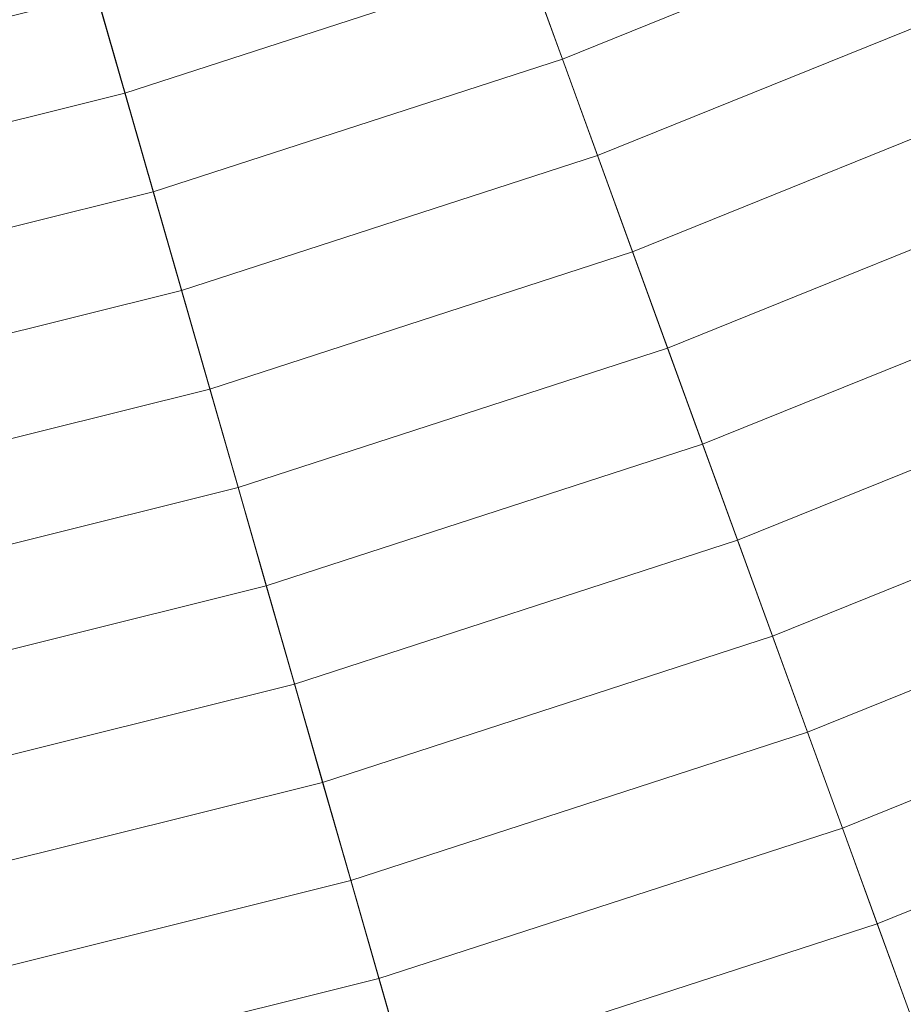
# Model space of a CAD drawing. Header units: centimetres. Extents: x -3.01 to 4.18, y -6.48 to 0.72.
# Tile 88 of 256: x 1.02 to 1.26, y -4.75 to -4.47. Entities that reach past the tile are written whole.
import ezdxf

# ---------------------------------------------------------------- set-up
doc = ezdxf.new("R2010")
doc.units = ezdxf.units.CM
doc.header["$LTSCALE"] = 2.54
doc.layers.add('Lucido design-1', color=7, linetype='Continuous')

# ---------------------------------------------------------------- blocks, each defined once
blk = doc.blocks.new('Gruppo-1')
at = {"color": 142, "linetype": 'Continuous', "lineweight": 9}
for points in [[(0.83739, -6.47076, -13.70234), (1.08719, -6.4445, -13.70234), (0.58666, -2.88304, -13.70234), (0.58651, -2.88305, -13.70234)], [(1.08719, -6.4445, -13.70234), (1.33456, -6.40089, -13.70234), (0.58681, -2.88301, -13.70234), (0.58666, -2.88304, -13.70234)], [(1.33456, -6.40089, -13.70234), (1.57828, -6.34012, -13.70234), (0.58696, -2.88298, -13.70234), (0.58681, -2.88301, -13.70234)], [(1.57828, -6.34012, -13.70234), (1.81716, -6.2625, -13.70234), (0.5871, -2.88293, -13.70234), (0.58696, -2.88298, -13.70234)], [(1.81716, -6.2625, -13.70234), (2.05005, -6.16841, -13.70234), (0.58724, -2.88287, -13.70234), (0.5871, -2.88293, -13.70234)], [(2.05005, -6.16841, -13.70234), (2.27581, -6.0583, -13.70234), (0.58738, -2.88281, -13.70234), (0.58724, -2.88287, -13.70234)], [(2.27581, -6.0583, -13.70234), (2.49334, -5.93271, -13.70234), (0.58751, -2.88273, -13.70234), (0.58738, -2.88281, -13.70234)], [(2.49334, -5.93271, -13.70234), (2.70158, -5.79225, -13.70234), (0.58763, -2.88265, -13.70234), (0.58751, -2.88273, -13.70234)], [(2.70158, -5.79225, -13.70234), (2.89951, -5.63761, -13.70234), (0.58775, -2.88255, -13.70234), (0.58763, -2.88265, -13.70234)], [(2.89951, -5.63761, -13.70234), (3.08618, -5.46953, -13.70234), (0.58786, -2.88245, -13.70234), (0.58775, -2.88255, -13.70234)], [(3.08618, -5.46953, -13.70234), (3.26066, -5.28885, -13.70234), (0.58797, -2.88234, -13.70234), (0.58786, -2.88245, -13.70234)], [(3.26066, -5.28885, -13.70234), (3.42212, -5.09643, -13.70234), (0.58806, -2.88223, -13.70234), (0.58797, -2.88234, -13.70234)], [(3.42212, -5.09643, -13.70234), (3.56976, -4.89322, -13.70234), (0.58815, -2.88211, -13.70234), (0.58806, -2.88223, -13.70234)], [(3.56976, -4.89322, -13.70234), (3.70286, -4.68021, -13.70234), (0.58823, -2.88198, -13.70234), (0.58815, -2.88211, -13.70234)], [(3.70286, -4.68021, -13.70234), (3.82078, -4.45843, -13.70234), (0.5883, -2.88185, -13.70234), (0.58823, -2.88198, -13.70234)], [(1.16072, -4.45893, -12.79485), (1.2694, -4.41503, -12.79485), (1.28097, -4.44102, -12.80129), (1.17045, -4.48567, -12.80129)], [(1.04139, -4.46778, -12.7885), (1.15098, -4.43217, -12.7885), (1.16072, -4.45893, -12.79485), (1.04924, -4.49516, -12.79485)], [(0.92366, -4.46778, -12.78226), (1.03354, -4.44038, -12.78226), (1.04139, -4.46778, -12.7885), (0.92959, -4.49566, -12.7885)], [(1.17045, -4.48567, -12.80129), (1.28097, -4.44102, -12.80129), (1.29254, -4.467, -12.80783), (1.18018, -4.51239, -12.80783)], [(1.04924, -4.49516, -12.79485), (1.16072, -4.45893, -12.79485), (1.17045, -4.48567, -12.80129), (1.05709, -4.52251, -12.80129)], [(1.18018, -4.51239, -12.80783), (1.29254, -4.467, -12.80783), (1.30409, -4.49295, -12.81447), (1.18989, -4.53909, -12.81447)], [(0.92959, -4.49566, -12.7885), (1.04139, -4.46778, -12.7885), (1.04924, -4.49516, -12.79485), (0.93551, -4.52351, -12.79485)], [(1.05709, -4.52251, -12.80129), (1.17045, -4.48567, -12.80129), (1.18018, -4.51239, -12.80783), (1.06492, -4.54984, -12.80783)], [(1.18989, -4.53909, -12.81447), (1.30409, -4.49295, -12.81447), (1.31564, -4.51888, -12.82121), (1.1996, -4.56577, -12.82121)], [(0.93551, -4.52351, -12.79485), (1.04924, -4.49516, -12.79485), (1.05709, -4.52251, -12.80129), (0.94143, -4.55135, -12.80129)], [(1.06492, -4.54984, -12.80783), (1.18018, -4.51239, -12.80783), (1.18989, -4.53909, -12.81447), (1.07275, -4.57715, -12.81447)], [(1.1996, -4.56577, -12.82121), (1.31564, -4.51888, -12.82121), (1.32718, -4.5448, -12.82804), (1.2093, -4.59242, -12.82804)], [(0.94143, -4.55135, -12.80129), (1.05709, -4.52251, -12.80129), (1.06492, -4.54984, -12.80783), (0.94734, -4.57916, -12.80783)], [(1.07275, -4.57715, -12.81447), (1.18989, -4.53909, -12.81447), (1.1996, -4.56577, -12.82121), (1.08058, -4.60444, -12.82121)], [(1.2093, -4.59242, -12.82804), (1.32718, -4.5448, -12.82804), (1.3387, -4.57069, -12.83497), (1.219, -4.61905, -12.83497)], [(0.94734, -4.57916, -12.80783), (1.06492, -4.54984, -12.80783), (1.07275, -4.57715, -12.81447), (0.95324, -4.60695, -12.81447)], [(1.08058, -4.60444, -12.82121), (1.1996, -4.56577, -12.82121), (1.2093, -4.59242, -12.82804), (1.0884, -4.6317, -12.82804)], [(1.219, -4.61905, -12.83497), (1.3387, -4.57069, -12.83497), (1.35022, -4.59656, -12.842), (1.22868, -4.64566, -12.842)], [(0.95324, -4.60695, -12.81447), (1.07275, -4.57715, -12.81447), (1.08058, -4.60444, -12.82121), (0.95915, -4.63472, -12.82121)], [(1.0884, -4.6317, -12.82804), (1.2093, -4.59242, -12.82804), (1.219, -4.61905, -12.83497), (1.09621, -4.65895, -12.83497)], [(1.22868, -4.64566, -12.842), (1.35022, -4.59656, -12.842), (1.36173, -4.62241, -12.84913), (1.23836, -4.67225, -12.84913)], [(0.95915, -4.63472, -12.82121), (1.08058, -4.60444, -12.82121), (1.0884, -4.6317, -12.82804), (0.96504, -4.66246, -12.82804)], [(1.09621, -4.65895, -12.83497), (1.219, -4.61905, -12.83497), (1.22868, -4.64566, -12.842), (1.10401, -4.68617, -12.842)], [(1.23836, -4.67225, -12.84913), (1.36173, -4.62241, -12.84913), (1.37323, -4.64823, -12.85636), (1.24803, -4.69882, -12.85636)], [(0.96504, -4.66246, -12.82804), (1.0884, -4.6317, -12.82804), (1.09621, -4.65895, -12.83497), (0.97094, -4.69018, -12.83497)], [(1.10401, -4.68617, -12.842), (1.22868, -4.64566, -12.842), (1.23836, -4.67225, -12.84913), (1.11181, -4.71337, -12.84913)], [(1.24803, -4.69882, -12.85636), (1.37323, -4.64823, -12.85636), (1.38472, -4.67403, -12.86369), (1.25769, -4.72536, -12.86369)], [(0.97094, -4.69018, -12.83497), (1.09621, -4.65895, -12.83497), (1.10401, -4.68617, -12.842), (0.97682, -4.71788, -12.842)], [(1.11181, -4.71337, -12.84913), (1.23836, -4.67225, -12.84913), (1.24803, -4.69882, -12.85636), (1.11961, -4.74054, -12.85636)], [(1.25769, -4.72536, -12.86369), (1.38472, -4.67403, -12.86369), (1.39619, -4.69981, -12.87112), (1.26734, -4.75187, -12.87112)], [(0.97682, -4.71788, -12.842), (1.10401, -4.68617, -12.842), (1.11181, -4.71337, -12.84913), (0.98271, -4.74556, -12.84913)], [(1.11961, -4.74054, -12.85636), (1.24803, -4.69882, -12.85636), (1.25769, -4.72536, -12.86369), (1.12739, -4.76769, -12.86369)], [(0.98271, -4.74556, -12.84913), (1.11181, -4.71337, -12.84913), (1.11961, -4.74054, -12.85636), (0.98858, -4.77321, -12.85636)], [(1.12739, -4.76769, -12.86369), (1.25769, -4.72536, -12.86369), (1.26734, -4.75187, -12.87112), (1.13517, -4.79482, -12.87112)], [(0.98858, -4.77321, -12.85636), (1.11961, -4.74054, -12.85636), (1.12739, -4.76769, -12.86369), (0.99446, -4.80084, -12.86369)]]:
    blk.add_3dface(points, dxfattribs=at)

msp = doc.modelspace()

# ---------------------------------------------------------------- block references
at = {"layer": 'Lucido design-1', "color": 7}
msp.add_blockref('Gruppo-1', (0, 0), dxfattribs=at)

doc.saveas('drawing.dxf')
